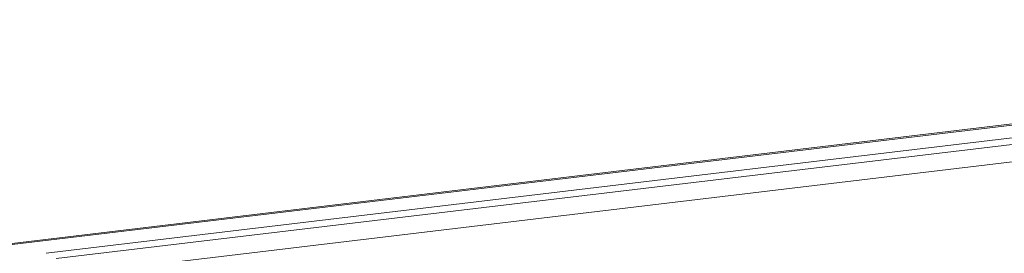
# Model space of a CAD drawing. Header units: millimetres. Extents: x 38570 to 76040, y -5041 to 9267.
# Tile 116 of 169: x 67949 to 68857, y 14 to 230. Entities that reach past the tile are written whole.
import ezdxf

# ---------------------------------------------------------------- set-up
doc = ezdxf.new("R2010")
doc.units = ezdxf.units.MM
doc.layers.add('P-PIPE-____-OTLN', color=3, linetype='Continuous', lineweight=20)

msp = doc.modelspace()

# ---------------------------------------------------------------- linework, layer by layer
at = {"layer": 'P-PIPE-____-OTLN', "color": 5}
for p, q in [((69669.01, 229.68), (66546.18, -143.35)), ((69751.82, 220.7), (67982.22, 9.32)), ((67984.12, -6.57), (69753.71, 204.81))]:
    msp.add_line(p, q, dxfattribs=at)
at = {"layer": 'P-PIPE-____-OTLN', "color": 10}
for p, q in [((69649.36, 226.38), (66546.18, -144.3)), ((69717.67, 222.59), (67973.18, 14.21))]:
    msp.add_line(p, q, dxfattribs=at)

doc.saveas('drawing.dxf')
